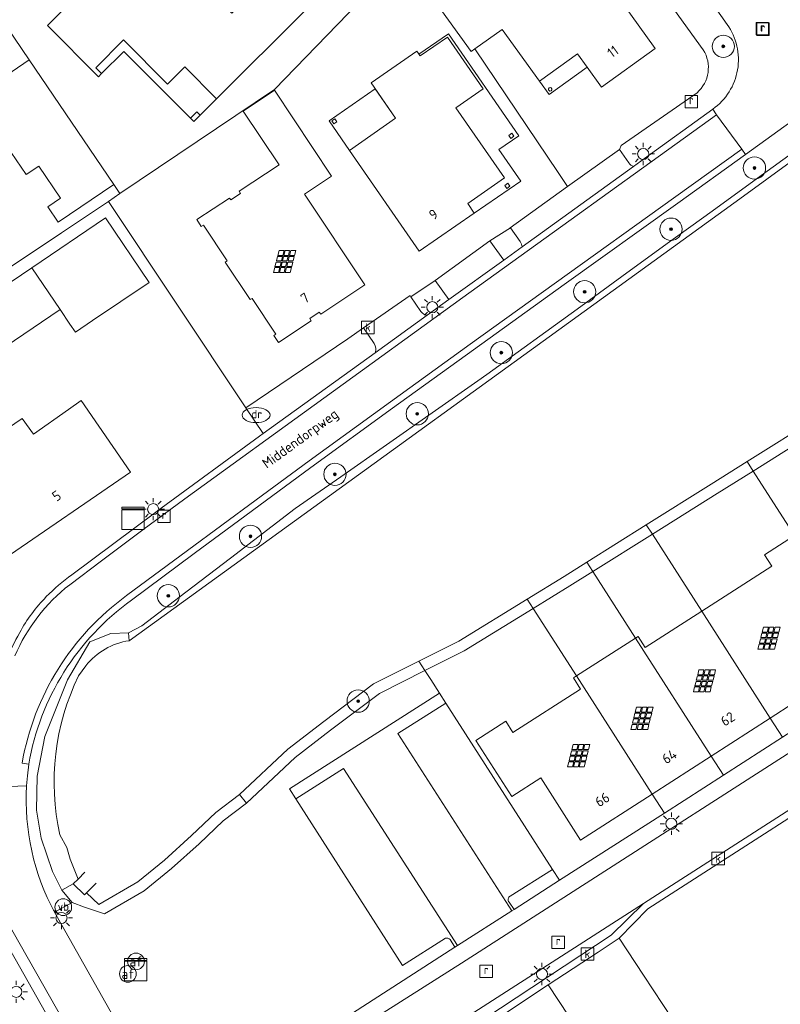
# Model space of a CAD drawing. Header units: metres. Extents: x 80938 to 82288, y 446951 to 448452.
# Tile 91 of 97: x 81996 to 82065, y 447997 to 448086. Entities that reach past the tile are written whole.
import ezdxf
from ezdxf.enums import TextEntityAlignment as Align

# ---------------------------------------------------------------- set-up
doc = ezdxf.new("R2010")
doc.units = ezdxf.units.M
doc.header["$MEASUREMENT"] = 0
doc.layers.get('0').update_dxf_attribs({"color": 253})
for name, color, linetype, lineweight in [('B-WE-GK-BESCHOEIING-G', 253, 'GK-BESCHOEIING', 35), ('B-WE-GR-BOOM-S', 253, 'Continuous', 25), ('B-WE-GR-HAAG-G', 253, 'GR-HAAG1', 13), ('B-WE-IE-MEUBILAIR_WEGMEUBILAIR-S', 253, 'Continuous', 25), ('B-WE-IE-MEUBILAIR_ZONNEPANEEL-S', 253, 'Continuous', 25), ('B-WE-IE-TERREINAFSCHEIDING_KUNSTMATIG_MUUR-G', 253, 'IE-TERREINAFSCHEIDING-KUNSTMATIG-DICHT', 18), ('B-WE-IE-TERREINAFSCHEIDING_KUNSTMATIG_MUUR-GV', 253, 'Continuous', 18), ('B-WE-KL-DATA-S', 253, 'Continuous', 25), ('B-WE-KL-ET_LS_OV_LICHTMAST-S', 253, 'Continuous', 25), ('B-WE-KL-WATER-S', 253, 'Continuous', 25), ('B-WE-OG-BEBOUWING-GV', 253, 'Continuous', 35), ('B-WE-OG-BEBOUWING-T18', 253, 'Continuous', 18), ('B-WE-OG-BEBOUWING_LUIFEL-GV', 253, 'Continuous', 18), ('B-WE-OG-BEBOUWING_SCHUUR-GV', 253, 'Continuous', 35), ('B-WE-OG-TERREIN_CULTUURSCHEIDING-GV', 253, 'Continuous', 18), ('B-WE-OG-TERREIN_ERF-GV', 253, 'Continuous', 18), ('B-WE-OG-TERREIN_ONBEGROEID-GV', 253, 'Continuous', 18), ('B-WE-OG-TOPOGRAFIE-T18', 253, 'Continuous', 18), ('B-WE-OG-WATER_SLOOT-GV', 253, 'Continuous', 18), ('B-WE-RI-GWA_KOLK-S', 253, 'Continuous', 25), ('B-WE-RI-GWA_RIOOLPUT-S', 253, 'Continuous', 25), ('B-WE-VH-VERHARDING_ASFALT-GV', 253, 'Continuous', 18), ('B-WE-VH-VERHARDING_BETONSTRAATSTEEN-GV', 253, 'Continuous', 18), ('B-WE-VH-VERHARDING_GESLOTEN-GV', 253, 'Continuous', 18), ('B-WE-VH-VERHARDING_STRAATBAKSTEEN-GV', 253, 'Continuous', 18), ('B-WE-VH-VERHARDING_TEGEL-GV', 253, 'Continuous', 18), ('B-WE-VW-AFSLUITPAAL-S', 253, 'Continuous', 25)]:
    doc.layers.add(name, color=color, linetype=linetype, lineweight=lineweight)
doc.styles.add('NLCS-ISO', font='NLCS-ISO.ttf')
doc.styles.add('NLCS-ISO-M500-T18', font='NLCS-ISO.ttf', dxfattribs={"height": 0.9})
doc.linetypes.add('GK-BESCHOEIING', pattern='A,30,-5,[1,NLCS.SHX,S=1,R=0,X=0,Y=0],-5', length=40)
doc.linetypes.add('GR-HAAG1', pattern='A,6,[176,NLCS.SHX,S=0.125,R=0,X=0,Y=0],-2', length=8)
doc.linetypes.add('IE-TERREINAFSCHEIDING-KUNSTMATIG-DICHT', pattern='A,8,-1,[82,NLCS.SHX,S=0.75,R=90,X=0,Y=0],-1', length=10)

# ---------------------------------------------------------------- blocks, each defined once
blk = doc.blocks.new('SIE-ZONNEPANEEL-SO')
at = {"color": 0, "linetype": 'ByBlock', "lineweight": 18}
for points in [[(-1.225, 1.1), (-1, 2)], [(-1, 2), (-0.1, 2)], [(-0.325, 1.1), (-0.1, 2)], [(-0.125, 1.1), (0.1, 2)], [(0.1, 2), (0.9, 2)], [(0.675, 1.1), (0.9, 2)], [(0.875, 1.1), (1.1, 2)], [(1.1, 2), (2, 2)], [(1.775, 1.1), (2, 2)], [(-1.475, 0.1), (-1.275, 0.9)], [(-1.475, 0.1), (-0.575, 0.1)], [(-1.275, 0.9), (-0.375, 0.9)], [(-1.225, 1.1), (-0.325, 1.1)], [(-0.575, 0.1), (-0.375, 0.9)], [(-0.375, 0.1), (-0.175, 0.9)], [(-0.375, 0.1), (0.425, 0.1)], [(-0.175, 0.9), (0.625, 0.9)], [(-0.125, 1.1), (0.675, 1.1)], [(0.425, 0.1), (0.625, 0.9)], [(0.625, 0.1), (0.825, 0.9)], [(0.625, 0.1), (1.525, 0.1)], [(0.825, 0.9), (1.725, 0.9)], [(0.875, 1.1), (1.775, 1.1)], [(1.525, 0.1), (1.725, 0.9)], [(-2, -2), (-1.775, -1.1)], [(-1.775, -1.1), (-0.875, -1.1)], [(-1.725, -0.9), (-1.525, -0.1)], [(-1.725, -0.9), (-0.825, -0.9)], [(-1.525, -0.1), (-0.625, -0.1)], [(-1.1, -2), (-0.875, -1.1)], [(-0.9, -2), (-0.675, -1.1)], [(-0.825, -0.9), (-0.625, -0.1)], [(-0.675, -1.1), (0.125, -1.1)], [(-0.625, -0.9), (-0.425, -0.1)], [(-0.625, -0.9), (0.175, -0.9)], [(-0.425, -0.1), (0.375, -0.1)], [(-0.1, -2), (0.125, -1.1)], [(0.1, -2), (0.325, -1.1)], [(0.175, -0.9), (0.375, -0.1)], [(0.325, -1.1), (1.225, -1.1)], [(0.375, -0.9), (0.575, -0.1)], [(0.375, -0.9), (1.275, -0.9)], [(0.575, -0.1), (1.475, -0.1)], [(1, -2), (1.225, -1.1)], [(1.275, -0.9), (1.475, -0.1)], [(-2, -2), (-1.1, -2)], [(-0.9, -2), (-0.1, -2)], [(0.1, -2), (1, -2)]]:
    blk.add_lwpolyline(points, dxfattribs=at)
blk = doc.blocks.new('SKL-DATA_KAST-SO')
at = {"color": 0, "linetype": 'ByBlock', "lineweight": 18}
for points in [[(-2, 2), (2, 2), (2, 1.68), (-2, 1.68)], [(-2, 1.52), (2, 1.52), (2, -2), (-2, -2)]]:
    blk.add_lwpolyline(points, close=True, dxfattribs=at)
blk = doc.blocks.new('SKL-ET_OV_LICHTMAST-SO')
at = {"color": 0, "linetype": 'ByBlock', "lineweight": 18}
for points in [[(0, 2), (0, 1.25)], [(-1.25, 0), (-2, 0)], [(-1.41, 1.41), (-0.88, 0.88)], [(0.88, 0.88), (1.41, 1.41)], [(2, 0), (1.25, 0)], [(-1.41, -1.41), (-0.88, -0.88)], [(0, -1.25), (0, -2)], [(0.88, -0.88), (1.41, -1.41)]]:
    blk.add_lwpolyline(points, dxfattribs=at)
blk.add_circle((0, 0), 1, dxfattribs=at)
blk = doc.blocks.new('SVW-AFSLUITPAAL-SO')
at = {"lineweight": 18}
blk.add_circle((0, 0), 1.5, dxfattribs=at)
at = {"lineweight": 18, "style": 'NLCS-ISO'}
blk.add_text('af', height=1.8, dxfattribs=at).set_placement((0, 0), align=Align.MIDDLE_CENTER)
blk = doc.blocks.new('SIE-WEG_PAAL_VERKEERSBORD-SO')
at = {"color": 0, "linetype": 'ByBlock', "lineweight": 18}
blk.add_circle((0, 0), 1.5, dxfattribs=at)
at = {"color": 0, "linetype": 'ByBlock', "lineweight": 18, "style": 'NLCS-ISO'}
blk.add_text('vb', height=1.5, dxfattribs=at).set_placement((0, 0.13), align=Align.MIDDLE_CENTER)
blk = doc.blocks.new('SKL-WATER_DRAINAGEPUT-SO')
at = {"color": 0, "linetype": 'ByBlock', "lineweight": 18}
blk.add_ellipse((0, 0), major_axis=(2.5, 0), ratio=0.54, dxfattribs=at)
at = {"color": 0, "linetype": 'ByBlock', "lineweight": 18, "style": 'NLCS-ISO'}
blk.add_text('dr', height=1.5, dxfattribs=at).set_placement((0.12, 0.19), align=Align.MIDDLE_CENTER)
blk = doc.blocks.new('SRI-KOLK-SO')
at = {"color": 0, "linetype": 'ByBlock', "lineweight": 18}
blk.add_lwpolyline([(-1.125, -1.125), (1.125, -1.125), (1.125, 1.125), (-1.125, 1.125)], close=True, dxfattribs=at)
at = {"color": 0, "linetype": 'ByBlock', "lineweight": 18, "style": 'NLCS-ISO'}
blk.add_text('k', height=1.5, dxfattribs=at).set_placement((0, 0), align=Align.MIDDLE_CENTER)
blk = doc.blocks.new('SRI-PUT_INSPECTIEPUT_RIOOLPUT-SO')
at = {"color": 0, "linetype": 'ByBlock', "lineweight": 18}
blk.add_lwpolyline([(-1.12, -1.12), (1.12, -1.12), (1.12, 1.12), (-1.12, 1.12)], close=True, dxfattribs=at)
at = {"color": 0, "linetype": 'ByBlock', "lineweight": 18, "style": 'NLCS-ISO'}
blk.add_text('r', height=1.5, dxfattribs=at).set_placement((0, 0.28), align=Align.MIDDLE_CENTER)
blk = doc.blocks.new('SGR-BOOM_01-SO')
at = {"linetype": 'ByBlock', "lineweight": 18}
h = blk.add_hatch(color=0, dxfattribs=at)
h.dxf.hatch_style = 1
edge = h.paths.add_edge_path()
edge.add_arc((0, 0), 0.25, 0, 360)
at = {"color": 0, "linetype": 'ByBlock', "lineweight": 18}
for radius in [2, 0.25]:
    blk.add_circle((0, 0), radius, dxfattribs=at)

msp = doc.modelspace()

# ---------------------------------------------------------------- linework, layer by layer
at = {"layer": 'B-WE-GK-BESCHOEIING-G', "linetype": 'Continuous', "lineweight": 0}
for points in [[(82006.082, 448029.98), (82061.192, 448069.859), (82125.535, 448116.73), (82128.847, 448119.92), (82141.698, 448126.976)], [(82061.531, 448046.04), (82067.851, 448050.002), (82070.584, 448051.7)], [(82052.484, 448040.373), (82058.316, 448044.024), (82061.531, 448046.04)], [(82047.144, 448037.03), (82052.484, 448040.373)], [(82041.786, 448033.715), (82045.102, 448035.751), (82047.144, 448037.03)], [(82035.653, 448029.947), (82041.786, 448033.715)], [(82032.079, 448028.15), (82035.653, 448029.947)], [(82003.367, 448006.327), (82006.856, 448008.353), (82009.243, 448010.303), (82011.677, 448012.502), (82013.86, 448014.576), (82015.97, 448016.168), (82020.316, 448020.247), (82023.535, 448022.739), (82028.014, 448026.105), (82032.079, 448028.15)]]:
    msp.add_lwpolyline(points, dxfattribs=at)
at = {"layer": 'B-WE-GR-HAAG-G', "linetype": 'Continuous', "lineweight": 0}
for points in [[(82048.156, 448096.042), (82057.598, 448082.986)], [(82057.043, 448079.132), (82050.234, 448074.415)], [(82040.283, 448067.002), (82038.456, 448065.843), (82033.528, 448062.3), (82031.36, 448060.832)], [(82025.689, 448057.062), (82016.563, 448050.88)]]:
    msp.add_lwpolyline(points, dxfattribs=at)
msp.add_lwpolyline([(82057.598, 448082.986, -0.363252), (82057.043, 448079.132)], format="xyb", dxfattribs=at)
at = {"layer": 'B-WE-IE-TERREINAFSCHEIDING_KUNSTMATIG_MUUR-G', "linetype": 'Continuous', "lineweight": 0}
for points in [[(82001.073, 448008.161), (82001.497, 448008.593)], [(82001.497, 448008.593), (82002.102, 448009.21)], [(82001.073, 448008.161), (82002.081, 448007.181), (82002.264, 448007.367)], [(82002.264, 448007.367), (82003.11, 448008.23)]]:
    msp.add_lwpolyline(points, dxfattribs=at)
at = {"layer": 'B-WE-IE-TERREINAFSCHEIDING_KUNSTMATIG_MUUR-GV', "linetype": 'Continuous', "lineweight": 0}
msp.add_lwpolyline([(82012.462, 448077.135), (82012.163, 448077.436), (82011.582, 448076.857), (82011.881, 448076.557)], close=True, dxfattribs=at)
at = {"layer": 'B-WE-OG-BEBOUWING-GV', "linetype": 'Continuous', "lineweight": 0}
for points in [[(82048.853, 448089.284), (82049.29, 448089.617), (82048.899, 448090.144), (82048.981, 448090.203), (82046.298, 448093.93), (82046.222, 448093.873), (82045.83, 448094.398), (82045.391, 448094.077), (82042.473, 448098.102), (82039.174, 448095.71), (82038.035, 448097.272), (82033.155, 448093.742), (82033.513, 448093.192), (82030.75, 448091.199), (82032.705, 448088.487), (82036.774, 448082.845), (82037.112, 448083.086), (82039.544, 448084.821), (82042.886, 448080.18), (82046.306, 448082.633), (82047.187, 448081.415), (82048.475, 448079.633), (82053.288, 448083.115)], [(82018.742, 448089.675), (82015.304, 448086.265), (82011.304, 448090.294), (82010.72, 448089.713), (82007.019, 448093.413), (82001.49, 448087.905), (81998.748, 448085.174), (82003.335, 448080.569), (82003.616, 448080.849), (82003.084, 448081.383), (82005.582, 448083.871), (82009.522, 448079.916), (82011.082, 448081.463), (82013.933, 448078.6), (82021.89, 448086.525)], [(82035.407, 448077.782), (82037.857, 448079.486), (82034.651, 448084.131), (82032.181, 448082.451), (82031.899, 448082.86), (82027.789, 448080.013), (82029.982, 448076.859), (82025.856, 448073.96), (82032.107, 448064.907), (82037.051, 448068.333), (82036.457, 448069.211), (82039.753, 448071.487)], [(81997.125, 448082.079), (81992.984, 448079.271), (81991.503, 448081.454), (81990.372, 448080.687), (81991.314, 448079.295), (81990.412, 448078.688), (81988.12, 448079.18), (81985.093, 448077.123), (81986.018, 448075.743), (81981.646, 448072.771), (81979.402, 448073.265), (81983.79, 448066.789), (81986.728, 448068.781), (81986.984, 448070.115), (81994.516, 448075.222), (81995.054, 448074.427), (81996.845, 448071.787), (81997.979, 448072.556), (81999.932, 448069.676), (81998.798, 448068.907), (81999.714, 448067.535), (82004.696, 448070.914)], [(82021.801, 448070.027), (82024.247, 448071.657), (82019.119, 448079.351), (82016.327, 448077.49), (82019.538, 448072.674), (82015.955, 448070.3), (82016.079, 448070.106), (82015.198, 448069.513), (82015.079, 448069.685), (82012.167, 448067.755), (82012.556, 448067.136), (82012.742, 448067.259), (82014.876, 448064.067), (82014.709, 448063.937), (82016.938, 448060.573), (82017.113, 448060.689), (82019.255, 448057.491), (82019.072, 448057.37), (82019.481, 448056.74), (82022.409, 448058.685), (82022.284, 448058.873), (82023.146, 448059.445), (82023.271, 448059.258), (82027.227, 448061.887)], [(82024.528, 448076.785), (82024.268, 448076.603), (82024.453, 448076.337), (82024.713, 448076.519)], [(82040.423, 448075.495), (82040.147, 448075.297), (82040.332, 448075.031), (82040.608, 448075.228)], [(82040.059, 448071.022), (82039.78, 448070.821), (82039.958, 448070.553), (82040.237, 448070.754)], [(82007.87, 448062.116), (82003.967, 448067.902), (81997.353, 448063.431), (81999.886, 448059.676), (82000.762, 448058.377), (82001.256, 448057.645), (82002.803, 448058.691)], [(81990.545, 448043.706), (81994.868, 448037.31), (82006.192, 448045.097), (82001.779, 448051.531), (82000.636, 448050.73), (81997.504, 448048.504), (81996.476, 448049.905), (81994.488, 448048.568), (81995.44, 448047.179)], [(82066.415, 448032.674), (82069.036, 448034.345), (82065.787, 448039.408), (82063.1, 448037.687), (82063.756, 448036.655), (82057.458, 448032.621), (82063.606, 448023.04), (82069.98, 448027.142)], [(82057.458, 448032.621), (82052.383, 448029.37), (82051.749, 448030.366), (82051.516, 448030.216), (82058.309, 448019.631), (82063.606, 448023.04)], [(82051.516, 448030.216), (82046.211, 448026.819), (82053.011, 448016.222), (82058.309, 448019.631)], [(82046.211, 448026.819), (82045.944, 448026.647), (82046.58, 448025.626), (82040.514, 448021.737), (82039.868, 448022.746), (82037.198, 448021.039), (82040.423, 448016), (82043.02, 448017.662), (82046.583, 448012.085), (82053.011, 448016.222)]]:
    msp.add_lwpolyline(points, close=True, dxfattribs=at)
for points in [[(82043.941, 448079.564, 2.950805), (82043.992, 448079.384)], [(82043.992, 448079.384, 0.339937), (82043.941, 448079.564)]]:
    msp.add_lwpolyline(points, format="xyb", dxfattribs=at)
at = {"layer": 'B-WE-OG-BEBOUWING_LUIFEL-GV', "linetype": 'Continuous', "lineweight": 0}
for points in [[(82034.731, 448084.426), (82032.081, 448082.596), (82032.181, 448082.451), (82034.651, 448084.131), (82037.857, 448079.486), (82035.407, 448077.782), (82039.753, 448071.487), (82036.457, 448069.211), (82037.051, 448068.333), (82041.21, 448071.194), (82039.258, 448074.037), (82041.036, 448075.272)], [(82005.582, 448083.871), (82003.084, 448081.383), (82003.616, 448080.849), (82005.619, 448082.844), (82011.582, 448076.857), (82012.163, 448077.436), (82012.462, 448077.135), (82013.933, 448078.6), (82011.082, 448081.463), (82009.522, 448079.916)], [(82047.187, 448081.415), (82046.306, 448082.633), (82042.886, 448080.18), (82043.759, 448078.963)], [(82028.15, 448079.494), (82024.017, 448076.626), (82025.856, 448073.96), (82029.982, 448076.859)], [(82043.692, 447999.107), (82039.399, 447996.275), (82042.007, 447992.164), (82046.461, 447994.879)]]:
    msp.add_lwpolyline(points, close=True, dxfattribs=at)
at = {"layer": 'B-WE-OG-BEBOUWING_SCHUUR-GV', "linetype": 'Continuous', "lineweight": 0}
msp.add_lwpolyline([(81999.886, 448059.676), (81997.353, 448063.431), (81989.151, 448057.887), (81991.679, 448054.14)], close=True, dxfattribs=at)
at = {"layer": 'B-WE-OG-TERREIN_CULTUURSCHEIDING-GV', "linetype": 'Continuous', "lineweight": 0}
for points in [[(82120.475, 448116.532), (82118.039, 448114.745), (82115.624, 448112.976), (82113.199, 448111.22), (82097.829, 448100.048), (82075.012, 448083.444), (82061.384, 448073.602), (82055.312, 448069.217), (82045.102, 448061.918), (82036.991, 448056.082), (82029.725, 448050.837), (82022.395, 448045.516), (82011.931, 448037.801), (82006.294, 448033.612)], [(82033.148, 448114.031), (82032.891, 448112.492), (82032.825, 448112.505), (82032.821, 448112.459), (82036.456, 448111.837), (82036.424, 448112.143), (82040.2, 448111.761), (82043.578, 448104.424), (82045.212, 448101.495), (82048.249, 448096.142), (82048.156, 448096.042), (82057.598, 448082.986)], [(82059.739, 448085.267), (82050.246, 448098.736), (82049.133, 448100.403), (82048.884, 448100.784), (82048.35, 448101.634)], [(82057.043, 448079.132), (82050.234, 448074.415), (82050.067, 448074.052), (82050.925, 448072.837)], [(82051.325, 448072.513), (82052.312, 448073.225), (82058.445, 448077.67)], [(81999.387, 448005.632), (82000.957, 448006.49), (82000.053, 448007.603), (81999.218, 448009.273), (81998.175, 448012.264), (81997.757, 448014.768), (81997.827, 448017.828), (81998.523, 448021.376), (82000.54, 448026.453), (82002.557, 448029.862), (82004.435, 448030.627), (82006.035, 448030.696), (82007.217, 448031.322), (82011.173, 448034.339), (82015.169, 448037.387), (82020.99, 448041.826), (82025.065, 448044.68), (82029.181, 448047.563), (82037.371, 448053.299), (82038.171, 448053.859), (82046.267, 448059.728), (82050.295, 448062.648), (82054.364, 448065.597), (82058.392, 448068.517), (82062.461, 448071.466), (82069.263, 448076.396)], [(82040.283, 448067.002), (82038.456, 448065.843), (82039.685, 448064.128), (82041.346, 448065.314)], [(82041.165, 448065.792), (82040.283, 448067.002)], [(82033.528, 448062.3), (82031.36, 448060.832), (82032.258, 448059.495)], [(82032.82, 448059.18), (82034.775, 448060.584), (82033.528, 448062.3)], [(82028.065, 448056.63), (82027.123, 448058.04), (82025.689, 448057.062), (82016.563, 448050.88), (82018.114, 448048.554), (82028.153, 448055.807)], [(81997.076, 448018.888), (81996.951, 448017.854), (81996.877, 448016.947)], [(82021.626, 447949.884), (82021.311, 447956.444), (81994.14, 448004.391)]]:
    msp.add_lwpolyline(points, dxfattribs=at)
for points in [[(82058.445, 448077.67, 0.415737), (82059.739, 448085.267)], [(82057.598, 448082.986, -0.363252), (82057.043, 448079.132)], [(82050.925, 448072.837, 0.119167), (82051.325, 448072.513)], [(82041.346, 448065.314, 0.088048), (82041.165, 448065.792)], [(82032.258, 448059.495, 0.199394), (82032.82, 448059.18)], [(82028.153, 448055.807, 0.248375), (82028.065, 448056.63)], [(82006.294, 448033.612, 0.197471), (81997.076, 448018.888)], [(81996.877, 448016.947, 0.139647), (81999.387, 448005.632)]]:
    msp.add_lwpolyline(points, format="xyb", dxfattribs=at)
at = {"layer": 'B-WE-OG-TERREIN_ERF-GV', "linetype": 'Continuous', "lineweight": 0}
for points in [[(82057.598, 448082.986), (82048.156, 448096.042), (82048.249, 448096.142), (82045.212, 448101.495)], [(81993.5, 448087.397), (81993.821, 448086.907), (81997.125, 448082.079), (82004.696, 448070.914), (82005.254, 448070.085), (82005.259, 448070.088), (82019.118, 448079.414), (82026.66, 448087.196), (82027.714, 448090.005)], [(82048.853, 448089.284), (82053.288, 448083.115), (82048.475, 448079.633), (82047.187, 448081.415), (82046.306, 448082.633), (82042.886, 448080.18), (82039.544, 448084.821), (82037.112, 448083.086), (82044.573, 448071.983), (82045.423, 448070.717), (82050.067, 448074.052), (82050.234, 448074.415), (82057.043, 448079.132)], [(81992.984, 448079.271), (81997.125, 448082.079), (81993.821, 448086.907)], [(81986.477, 448057.533), (82000, 448066.573), (82004.221, 448069.39), (82005.254, 448070.085), (82004.696, 448070.914), (81999.714, 448067.535), (81998.798, 448068.907), (81999.932, 448069.676), (81997.979, 448072.556), (81996.845, 448071.787), (81995.054, 448074.427)], [(82017.778, 448048.312), (82018.114, 448048.554), (82016.563, 448050.88), (82004.221, 448069.39), (82000, 448066.573), (81986.477, 448057.533), (81980.259, 448053.155), (81980.177, 448053.271), (81967.597, 448044.749), (81966.583, 448044.061), (81970.303, 448037.079), (81979.102, 448020.216), (81981.138, 448018.211), (81991.356, 448033.464), (81988.577, 448038.528), (81989.029, 448043.901), (81988.216, 448045.104), (81990.545, 448043.706), (81989.75, 448043.133), (81989.414, 448039.14), (81990.345, 448037.425), (81994.93, 448028.134)], [(82000.939, 448035.899), (82008.479, 448041.516), (82008.954, 448041.869), (82017.778, 448048.312)]]:
    msp.add_lwpolyline(points, dxfattribs=at)
for points in [[(82018.742, 448089.675), (82021.89, 448086.525), (82013.933, 448078.6), (82011.082, 448081.463), (82009.522, 448079.916), (82005.582, 448083.871), (82003.084, 448081.383), (82003.616, 448080.849), (82003.335, 448080.569), (81998.748, 448085.174), (82001.49, 448087.905), (82007.019, 448093.413), (82010.72, 448089.713), (82011.304, 448090.294), (82015.304, 448086.265)], [(82032.705, 448088.487), (82028.505, 448089.713), (82028.447, 448089.729), (82027.714, 448090.005), (82026.66, 448087.196), (82019.118, 448079.414), (82005.259, 448070.088), (82005.254, 448070.085), (82004.221, 448069.39), (82016.563, 448050.88), (82025.689, 448057.062), (82027.123, 448058.04), (82031.288, 448060.939), (82031.36, 448060.832), (82033.528, 448062.3), (82038.456, 448065.843), (82040.283, 448067.002), (82040.271, 448067.018), (82045.423, 448070.717), (82044.573, 448071.983), (82037.112, 448083.086), (82036.774, 448082.845)], [(82031.899, 448082.86), (82032.181, 448082.451), (82034.651, 448084.131), (82037.857, 448079.486), (82035.407, 448077.782), (82039.753, 448071.487), (82036.457, 448069.211), (82037.051, 448068.333), (82032.107, 448064.907), (82025.856, 448073.96), (82029.982, 448076.859), (82027.789, 448080.013)], [(82024.247, 448071.657), (82021.801, 448070.027), (82027.227, 448061.887), (82023.271, 448059.258), (82023.146, 448059.445), (82022.284, 448058.873), (82022.409, 448058.685), (82019.481, 448056.74), (82019.072, 448057.37), (82019.255, 448057.491), (82017.113, 448060.689), (82016.938, 448060.573), (82014.709, 448063.937), (82014.876, 448064.067), (82012.742, 448067.259), (82012.556, 448067.136), (82012.167, 448067.755), (82015.079, 448069.685), (82015.198, 448069.513), (82016.079, 448070.106), (82015.955, 448070.3), (82019.538, 448072.674), (82016.327, 448077.49), (82019.119, 448079.351)], [(82012.462, 448077.135), (82011.881, 448076.557), (82011.582, 448076.857), (82012.163, 448077.436)], [(82024.528, 448076.785), (82024.713, 448076.519), (82024.453, 448076.337), (82024.268, 448076.603)], [(82040.423, 448075.495), (82040.608, 448075.228), (82040.332, 448075.031), (82040.147, 448075.297)], [(82040.059, 448071.022), (82040.237, 448070.754), (82039.958, 448070.553), (82039.78, 448070.821)], [(81991.679, 448054.14), (81989.151, 448057.887), (81997.353, 448063.431), (82003.967, 448067.902), (82007.87, 448062.116), (82002.803, 448058.691), (82001.256, 448057.645), (82000.762, 448058.377), (81999.886, 448059.676)], [(81999.886, 448059.676), (81997.353, 448063.431), (81989.151, 448057.887), (81991.679, 448054.14)], [(81990.545, 448043.706), (81995.44, 448047.179), (81994.488, 448048.568), (81996.476, 448049.905), (81997.504, 448048.504), (82000.636, 448050.73), (82001.779, 448051.531), (82006.192, 448045.097), (81994.868, 448037.31)], [(82071.124, 448050.858), (82068.38, 448049.154), (82062.071, 448045.199), (82065.787, 448039.408), (82068.446, 448041.11), (82069.089, 448040.1), (82075.416, 448044.168)], [(82065.787, 448039.408), (82062.071, 448045.199), (82058.846, 448043.177), (82053.024, 448039.532), (82057.458, 448032.621), (82063.756, 448036.655), (82063.1, 448037.687)], [(82053.024, 448039.532), (82047.684, 448036.188), (82051.516, 448030.216), (82051.749, 448030.366), (82052.383, 448029.37), (82057.458, 448032.621)], [(82047.684, 448036.188), (82045.629, 448034.901), (82042.326, 448032.873), (82046.211, 448026.819), (82051.516, 448030.216)], [(82073.69, 448027.092), (82069.036, 448034.345), (82066.415, 448032.674), (82069.98, 448027.142), (82063.606, 448023.04), (82064.706, 448021.325)], [(82042.326, 448032.873), (82036.14, 448029.073), (82032.619, 448027.308), (82033.148, 448026.483), (82033.92, 448025.267), (82034.489, 448024.369), (82044.061, 448009.457), (82044.699, 448008.483), (82054.103, 448014.519), (82053.011, 448016.222), (82046.583, 448012.085), (82043.02, 448017.662), (82040.423, 448016), (82037.198, 448021.039), (82039.868, 448022.746), (82040.514, 448021.737), (82046.58, 448025.626), (82045.944, 448026.647), (82046.211, 448026.819)], [(82064.706, 448021.325), (82063.606, 448023.04), (82058.309, 448019.631), (82059.405, 448017.922)], [(82059.405, 448017.922), (82058.309, 448019.631), (82053.011, 448016.222), (82054.103, 448014.519)], [(82043.692, 447999.107), (82046.461, 447994.879), (82048.242, 447992.159), (82056.278, 447979.887), (82058.255, 447981.177), (82059.343, 447979.551), (82061.793, 447981.103), (82066.374, 447974.413), (82061.823, 447971.418), (82063.084, 447969.493), (82067.64, 447972.492), (82067.806, 447972.601), (82068.558, 447973.097), (82069.536, 447973.737), (82065.225, 447980.276), (82060.893, 447986.83), (82056.557, 447993.409), (82052.233, 447999.969), (82050.041, 448003.295), (82048.162, 448002.051)]]:
    msp.add_lwpolyline(points, close=True, dxfattribs=at)
for points in [[(82057.043, 448079.132, 0.363252), (82057.598, 448082.986)], [(82043.992, 448079.384, -2.950805), (82043.941, 448079.564)], [(82043.941, 448079.564, -0.339937), (82043.992, 448079.384)], [(81998.65, 448033.928, -0.040079), (82000.939, 448035.899)], [(81996.262, 448030.713, -0.06694), (81998.65, 448033.928)], [(81994.93, 448028.134, -0.004289), (81996.262, 448030.713)]]:
    msp.add_lwpolyline(points, format="xyb", dxfattribs=at)
at = {"layer": 'B-WE-OG-TERREIN_ONBEGROEID-GV', "linetype": 'Continuous', "lineweight": 0}
for points in [[(82021.047, 448015.789), (82020.474, 448016.685), (82033.92, 448025.267), (82033.148, 448026.483), (82032.619, 448027.308), (82028.544, 448025.252), (82024.141, 448021.944), (82020.966, 448019.485), (82016.616, 448015.402), (82014.507, 448013.812), (82012.357, 448011.768), (82009.895, 448009.545), (82007.427, 448007.528), (82003.869, 448005.462), (82002.07, 448006.073), (82000.957, 448006.49), (81999.387, 448005.632), (82005.307, 447995.138), (82008.078, 447990.143)], [(82075.326, 448020.509), (82052.612, 448005.932), (82050.041, 448003.295), (82052.233, 447999.969), (82056.557, 447993.409), (82060.893, 447986.83), (82065.225, 447980.276), (82069.536, 447973.737), (82068.558, 447973.097), (82067.806, 447972.601), (82069.332, 447970.059), (82084.797, 447944.3), (82111.972, 447961.73)], [(82034.465, 448003.287), (82030.606, 448000.848), (82021.047, 448015.789)], [(82044.699, 448008.483), (82044.061, 448009.457), (82040.269, 448007.066)], [(82040.169, 448006.509), (82040.618, 448005.863), (82044.699, 448008.483)], [(82049.324, 448003.57), (82052.23, 448006.412), (82017.765, 447984.28)], [(82012.293, 447987.654), (82035.31, 448002.486), (82034.874, 448003.159)], [(82015.181, 447981.032), (82016.733, 447982.056), (82049.324, 448003.57)]]:
    msp.add_lwpolyline(points, dxfattribs=at)
for points in [[(82040.269, 448007.066, 0.436335), (82040.169, 448006.509)], [(82034.874, 448003.159, 0.313997), (82034.465, 448003.287)]]:
    msp.add_lwpolyline(points, format="xyb", dxfattribs=at)
at = {"layer": 'B-WE-OG-WATER_SLOOT-GV', "linetype": 'Continuous', "lineweight": 0}
for points in [[(82141.698, 448126.976), (82128.847, 448119.92), (82125.535, 448116.73), (82061.192, 448069.859), (82006.082, 448029.98)], [(82047.144, 448037.03), (82052.484, 448040.373), (82058.316, 448044.024), (82061.531, 448046.04), (82067.851, 448050.002), (82070.584, 448051.7), (82075.936, 448055.025), (82077.972, 448056.29), (82081.209, 448058.474), (82090.065, 448064.448), (82094.991, 448067.771), (82098.902, 448070.432), (82104.113, 448073.976), (82109.324, 448077.52), (82112.468, 448079.659), (82118.156, 448083.524), (82125.252, 448088.346), (82126.991, 448089.523), (82132.209, 448093.055), (82137.428, 448096.587)], [(81999.869, 448012.577), (82000.505, 448011.411), (82000.801, 448010.367), (82001.497, 448008.593), (82001.073, 448008.161), (82002.081, 448007.181), (82002.264, 448007.367), (82003.367, 448006.327), (82006.856, 448008.353), (82009.243, 448010.303), (82011.677, 448012.502), (82013.86, 448014.576), (82015.97, 448016.168), (82020.316, 448020.247), (82023.535, 448022.739), (82028.014, 448026.105), (82032.079, 448028.15), (82035.653, 448029.947), (82041.786, 448033.715), (82045.102, 448035.751), (82047.144, 448037.03)], [(82006.082, 448029.98), (82006.035, 448030.696), (82004.435, 448030.627), (82002.557, 448029.862), (82000.54, 448026.453), (81998.523, 448021.376), (81997.827, 448017.828), (81997.757, 448014.768), (81998.175, 448012.264), (81999.218, 448009.273), (82000.053, 448007.603), (82001.073, 448008.161), (82001.497, 448008.593), (82000.801, 448010.367), (82000.505, 448011.411), (81999.869, 448012.577)], [(82001.551, 448026.819), (82002.208, 448027.723)], [(82002.208, 448027.723), (82001.551, 448026.819)]]:
    msp.add_lwpolyline(points, dxfattribs=at)
for points in [[(82128.847, 448119.92), (82125.425, 448117.307), (82109.493, 448105.895), (82085.379, 448088.239), (82077.321, 448082.318), (82073.272, 448079.342), (82069.263, 448076.396), (82062.461, 448071.466), (82058.392, 448068.517), (82054.364, 448065.597), (82050.295, 448062.648), (82046.267, 448059.728), (82038.171, 448053.859), (82037.371, 448053.299), (82029.181, 448047.563), (82025.065, 448044.68), (82020.99, 448041.826), (82015.169, 448037.387), (82011.173, 448034.339), (82007.217, 448031.322), (82006.035, 448030.696), (82006.082, 448029.98), (82061.192, 448069.859), (82125.535, 448116.73)], [(82071.124, 448050.858), (82070.584, 448051.7), (82067.851, 448050.002), (82061.531, 448046.04), (82062.071, 448045.199), (82068.38, 448049.154)], [(82062.071, 448045.199), (82061.531, 448046.04), (82058.316, 448044.024), (82052.484, 448040.373), (82053.024, 448039.532), (82058.846, 448043.177)], [(82052.484, 448040.373), (82047.144, 448037.03), (82047.684, 448036.188), (82053.024, 448039.532)], [(82047.684, 448036.188), (82047.144, 448037.03), (82045.102, 448035.751), (82041.786, 448033.715), (82042.326, 448032.873), (82045.629, 448034.901)], [(82042.326, 448032.873), (82041.786, 448033.715), (82035.653, 448029.947), (82032.079, 448028.15), (82032.619, 448027.308), (82036.14, 448029.073)], [(82032.619, 448027.308), (82032.079, 448028.15), (82028.014, 448026.105), (82023.535, 448022.739), (82020.316, 448020.247), (82015.97, 448016.168), (82016.616, 448015.402), (82020.966, 448019.485), (82024.141, 448021.944), (82028.544, 448025.252)], [(82002.264, 448007.367), (82002.081, 448007.181), (82001.073, 448008.161), (82000.053, 448007.603), (82000.957, 448006.49), (82002.07, 448006.073), (82003.869, 448005.462), (82007.427, 448007.528), (82009.895, 448009.545), (82012.357, 448011.768), (82014.507, 448013.812), (82016.616, 448015.402), (82015.97, 448016.168), (82013.86, 448014.576), (82011.677, 448012.502), (82009.243, 448010.303), (82006.856, 448008.353), (82003.367, 448006.327)]]:
    msp.add_lwpolyline(points, close=True, dxfattribs=at)
for points in [[(82002.208, 448027.723, -0.196671), (82006.082, 448029.98)], [(82006.082, 448029.98, 0.196671), (82002.208, 448027.723)], [(81999.869, 448012.577, -0.170251), (82001.551, 448026.819)], [(82001.551, 448026.819, 0.170251), (81999.869, 448012.577)]]:
    msp.add_lwpolyline(points, format="xyb", dxfattribs=at)
at = {"layer": 'B-WE-VH-VERHARDING_ASFALT-GV', "linetype": 'Continuous', "lineweight": 0}
for points in [[(82048.35, 448101.634), (82048.884, 448100.784), (82049.133, 448100.403), (82050.246, 448098.736), (82059.739, 448085.267)], [(82058.445, 448077.67), (82058.768, 448077.156), (82061.057, 448074.073), (82061.384, 448073.602), (82075.012, 448083.444), (82074.689, 448083.935), (82072.423, 448086.996), (82072.072, 448087.478)], [(82029.519, 448051.404), (82036.693, 448056.58), (82044.212, 448061.996), (82055.139, 448069.811), (82061.057, 448074.073), (82058.768, 448077.156), (82036.025, 448060.771), (82011.08, 448042.695), (82007.306, 448039.912), (82003.598, 448037.148), (82000.748, 448034.997)], [(82005.851, 448034.025), (82011.325, 448038.083), (82017.478, 448042.618), (82022.232, 448046.116), (82029.519, 448051.404)], [(82077.567, 448027.769), (82035.898, 448001.044), (82016.377, 447988.669)], [(82017.765, 447984.28), (82052.23, 448006.412), (82075.001, 448021.025)], [(81992.324, 448020.385), (81991.788, 448020.625), (81991.341, 448020.699), (81990.275, 448018.22), (81989.859, 448017.307), (81989.2, 448016.66), (81996.877, 448016.947), (81996.951, 448017.854), (81997.076, 448018.888), (81996.478, 448018.99)], [(81996.877, 448016.947), (81989.2, 448016.66), (81993.65, 448005.013), (81994.14, 448004.391), (81995.044, 448004.946), (82022.265, 447956.993), (82021.311, 447956.444), (82021.626, 447949.884)], [(82013.223, 447980.87), (82008.078, 447990.143), (82005.307, 447995.138), (81999.387, 448005.632)]]:
    msp.add_lwpolyline(points, dxfattribs=at)
for points in [[(82059.739, 448085.267, -0.415737), (82058.445, 448077.67)], [(82000.748, 448034.997, 0.128312), (81995.834, 448028.607)], [(81996.478, 448018.99, -0.194474), (82005.851, 448034.025)], [(81999.387, 448005.632, -0.139647), (81996.877, 448016.947)]]:
    msp.add_lwpolyline(points, format="xyb", dxfattribs=at)
at = {"layer": 'B-WE-VH-VERHARDING_BETONSTRAATSTEEN-GV', "linetype": 'Continuous', "lineweight": 0}
for points in [[(82050.925, 448072.837), (82050.067, 448074.052), (82045.423, 448070.717), (82040.271, 448067.018), (82040.283, 448067.002), (82041.165, 448065.792)], [(82041.346, 448065.314), (82051.325, 448072.513)], [(82032.258, 448059.495), (82031.36, 448060.832), (82031.288, 448060.939), (82027.123, 448058.04), (82028.065, 448056.63)], [(82028.153, 448055.807), (82032.82, 448059.18)], [(82034.489, 448024.369), (82030.175, 448021.653), (82040.416, 448005.735), (82040.618, 448005.863), (82040.169, 448006.509)], [(82040.269, 448007.066), (82044.061, 448009.457), (82034.489, 448024.369)], [(82075.001, 448021.025), (82052.23, 448006.412), (82049.324, 448003.57), (82016.733, 447982.056), (82015.181, 447981.032)], [(82014.978, 447980.167), (82015.333, 447980.397), (82015.644, 447980.602), (82021.346, 447984.365), (82025.896, 447987.367), (82030.214, 447990.216), (82030.32, 447990.286), (82034.533, 447993.065), (82039.112, 447996.086), (82039.399, 447996.275), (82043.692, 447999.107), (82048.162, 448002.051), (82050.041, 448003.295), (82052.612, 448005.932), (82075.326, 448020.509)], [(82034.874, 448003.159), (82035.31, 448002.486), (82035.53, 448002.626), (82025.315, 448018.518), (82021.047, 448015.789)], [(82021.047, 448015.789), (82030.606, 448000.848), (82034.465, 448003.287)]]:
    msp.add_lwpolyline(points, dxfattribs=at)
for points in [[(82051.325, 448072.513, -0.119167), (82050.925, 448072.837)], [(82041.165, 448065.792, -0.088048), (82041.346, 448065.314)], [(82032.82, 448059.18, -0.199394), (82032.258, 448059.495)], [(82028.065, 448056.63, -0.248375), (82028.153, 448055.807)], [(82040.169, 448006.509, -0.436335), (82040.269, 448007.066)], [(82034.465, 448003.287, -0.313997), (82034.874, 448003.159)]]:
    msp.add_lwpolyline(points, format="xyb", dxfattribs=at)
for points in [[(82034.489, 448024.369), (82033.92, 448025.267), (82020.474, 448016.685), (82021.047, 448015.789), (82025.315, 448018.518), (82035.53, 448002.626), (82040.416, 448005.735), (82030.175, 448021.653)], [(81995.044, 448004.946), (81994.14, 448004.391), (82021.311, 447956.444), (82022.265, 447956.993)]]:
    msp.add_lwpolyline(points, close=True, dxfattribs=at)
at = {"layer": 'B-WE-VH-VERHARDING_GESLOTEN-GV', "linetype": 'Continuous', "lineweight": 0}
msp.add_lwpolyline([(82033.004, 447985.978), (82035.284, 447987.479), (82037.315, 447988.816), (82036.746, 447989.685), (82041.441, 447992.548), (82041.783, 447992.028), (82042.007, 447992.164), (82046.461, 447994.879), (82043.692, 447999.107), (82039.399, 447996.275), (82039.112, 447996.086), (82034.533, 447993.065), (82030.32, 447990.286), (82030.214, 447990.216), (82025.896, 447987.367), (82021.346, 447984.365), (82015.644, 447980.602), (82015.333, 447980.397), (82016.69, 447978.121), (82017.069, 447977.484), (82017.922, 447976.054), (82023.199, 447979.528), (82028.671, 447983.13), (82031.397, 447984.92)], close=True, dxfattribs=at)
at = {"layer": 'B-WE-VH-VERHARDING_STRAATBAKSTEEN-GV', "linetype": 'Continuous', "lineweight": 0}
for points in [[(82058.768, 448077.156), (82058.445, 448077.67), (82052.312, 448073.225), (82051.325, 448072.513), (82041.346, 448065.314), (82039.685, 448064.128), (82034.775, 448060.584), (82032.82, 448059.18), (82028.153, 448055.807), (82018.114, 448048.554), (82017.778, 448048.312), (82008.954, 448041.869), (82008.479, 448041.516), (82000.939, 448035.899)], [(82000.748, 448034.997), (82003.598, 448037.148), (82007.306, 448039.912), (82011.08, 448042.695), (82036.025, 448060.771), (82058.768, 448077.156)], [(82055.312, 448069.217), (82061.384, 448073.602), (82061.057, 448074.073), (82055.139, 448069.811), (82044.212, 448061.996), (82036.693, 448056.58), (82029.519, 448051.404), (82022.232, 448046.116), (82017.478, 448042.618), (82011.325, 448038.083), (82005.851, 448034.025)], [(82006.294, 448033.612), (82011.931, 448037.801), (82022.395, 448045.516), (82029.725, 448050.837), (82036.991, 448056.082), (82045.102, 448061.918), (82055.312, 448069.217)], [(81996.478, 448018.99), (81997.076, 448018.888)]]:
    msp.add_lwpolyline(points, dxfattribs=at)
msp.add_lwpolyline([(82039.685, 448064.128), (82038.456, 448065.843), (82033.528, 448062.3), (82034.775, 448060.584)], close=True, dxfattribs=at)
for points in [[(82000.939, 448035.899, 0.040079), (81998.65, 448033.928)], [(81995.834, 448028.607, -0.128312), (82000.748, 448034.997)], [(81998.65, 448033.928, 0.06694), (81996.262, 448030.713)], [(82005.851, 448034.025, 0.194474), (81996.478, 448018.99)], [(81997.076, 448018.888, -0.197471), (82006.294, 448033.612)], [(81996.262, 448030.713, 0.004289), (81994.93, 448028.134)]]:
    msp.add_lwpolyline(points, format="xyb", dxfattribs=at)
at = {"layer": 'B-WE-VH-VERHARDING_TEGEL-GV', "linetype": 'Continuous', "lineweight": 0}
for points in [[(82139.844, 448069.491), (82130.858, 448063.73), (82121.87, 448057.969), (82116.567, 448054.569), (82111.263, 448051.169), (82104.922, 448047.104), (82102.273, 448045.421), (82099.617, 448043.733), (82093.278, 448039.665), (82087.976, 448036.262), (82082.674, 448032.858), (82073.69, 448027.092), (82064.706, 448021.325), (82059.405, 448017.922), (82054.103, 448014.519), (82044.699, 448008.483), (82040.618, 448005.863), (82040.416, 448005.735), (82035.53, 448002.626), (82035.31, 448002.486), (82012.293, 447987.654)], [(82016.377, 447988.669), (82035.898, 448001.044), (82077.567, 448027.769), (82100.495, 448042.479), (82105.776, 448045.853), (82108.276, 448047.463), (82108.492, 448047.126), (82119.294, 448054.064), (82119.084, 448054.389), (82120.328, 448055.165), (82120.53, 448054.857), (82129.278, 448060.462), (82129.009, 448060.904), (82134.229, 448064.298)]]:
    msp.add_lwpolyline(points, dxfattribs=at)

# ---------------------------------------------------------------- block references
at = {"layer": 'B-WE-GR-BOOM-S', "linetype": 'Continuous', "lineweight": 0, "xscale": 0.5, "yscale": 0.5, "zscale": 0.5}
for p in [(82059.388, 448083.296), (82062.187, 448072.385), (82054.701, 448066.89), (82046.947, 448061.283), (82039.475, 448055.817), (82031.933, 448050.337), (82024.546, 448044.906), (82016.972, 448039.344), (82009.595, 448034.009), (82026.629, 448024.561)]:
    msp.add_blockref('SGR-BOOM_01-SO', p, dxfattribs=at)
at = {"layer": 'B-WE-IE-MEUBILAIR_WEGMEUBILAIR-S', "linetype": 'Continuous', "lineweight": 0, "xscale": 0.5, "yscale": 0.5, "zscale": 0.5}
msp.add_blockref('SIE-WEG_PAAL_VERKEERSBORD-SO', (82000.175, 448006.072), dxfattribs=at)
at = {"layer": 'B-WE-IE-MEUBILAIR_ZONNEPANEEL-S', "linetype": 'Continuous', "lineweight": 0, "xscale": 0.5, "yscale": 0.5, "zscale": 0.5}
for p in [(82020.03, 448063.994), (82063.489, 448030.204), (82057.704, 448026.379), (82052.105, 448023.019), (82046.413, 448019.66)]:
    msp.add_blockref('SIE-ZONNEPANEEL-SO', p, dxfattribs=at)
at = {"layer": 'B-WE-KL-DATA-S', "linetype": 'Continuous', "lineweight": 0, "xscale": 0.5, "yscale": 0.5, "zscale": 0.5}
for p in [(82006.438, 448040.959), (82006.667, 448000.458)]:
    msp.add_blockref('SKL-DATA_KAST-SO', p, dxfattribs=at)
at = {"layer": 'B-WE-KL-ET_LS_OV_LICHTMAST-S', "linetype": 'Continuous', "lineweight": 0, "xscale": 0.5, "yscale": 0.5, "zscale": 0.5}
for p in [(82052.205, 448073.639), (82033.28, 448059.895), (82008.24, 448041.776), (82054.731, 448013.552), (82000.012, 448005.107), (82043.12, 448000.069), (81995.949, 447998.479)]:
    msp.add_blockref('SKL-ET_OV_LICHTMAST-SO', p, dxfattribs=at)
at = {"layer": 'B-WE-KL-WATER-S', "linetype": 'Continuous', "lineweight": 0, "xscale": 0.5, "yscale": 0.5, "zscale": 0.5}
msp.add_blockref('SKL-WATER_DRAINAGEPUT-SO', (82017.472, 448050.214), dxfattribs=at)
at = {"layer": 'B-WE-RI-GWA_KOLK-S', "linetype": 'Continuous', "lineweight": 0, "xscale": 0.5, "yscale": 0.5, "zscale": 0.5}
for p in [(82027.503, 448058.072), (82058.933, 448010.439), (82047.201, 448001.875)]:
    msp.add_blockref('SRI-KOLK-SO', p, dxfattribs=at)
at = {"layer": 'B-WE-RI-GWA_RIOOLPUT-S', "linetype": 'Continuous', "lineweight": 0, "xscale": 0.5, "yscale": 0.5, "zscale": 0.5}
for p in [(82062.897, 448084.877), (82062.949, 448084.835), (82056.523, 448078.339), (82009.213, 448041.135), (82044.574, 448002.922), (82038.119, 448000.312)]:
    msp.add_blockref('SRI-PUT_INSPECTIEPUT_RIOOLPUT-SO', p, dxfattribs=at)
at = {"layer": 'B-WE-VW-AFSLUITPAAL-S', "linetype": 'Continuous', "lineweight": 0, "xscale": 0.5, "yscale": 0.5, "zscale": 0.5}
for p in [(82006.696, 448001.207), (82005.969, 448000.088)]:
    msp.add_blockref('SVW-AFSLUITPAAL-SO', p, dxfattribs=at)

# ---------------------------------------------------------------- texts
at = {"layer": 'B-WE-OG-BEBOUWING-T18', "linetype": 'Continuous', "lineweight": 0, "style": 'NLCS-ISO-M500-T18'}
for s, rotation, p in [('11', 35.9, (82049.477, 448082.827)), ('9', 34.7, (82033.38, 448068.222)), ('7', 33.6, (82021.856, 448060.719)), ('5', 34.5, (81999.572, 448042.972)), ('62', 32.8, (82059.784, 448022.959)), ('64', 32.8, (82054.552, 448019.592)), ('66', 32.6, (82048.535, 448015.73))]:
    msp.add_text(s, height=0.9, rotation=rotation, dxfattribs=at).set_placement(p, align=Align.MIDDLE)
at = {"layer": 'B-WE-OG-TOPOGRAFIE-T18', "linetype": 'Continuous', "lineweight": 0, "style": 'NLCS-ISO-M500-T18'}
msp.add_text('Middendorpweg', height=0.9, rotation=36, dxfattribs=at).set_placement((82021.502, 448048.007), align=Align.MIDDLE)

doc.saveas('drawing.dxf')
